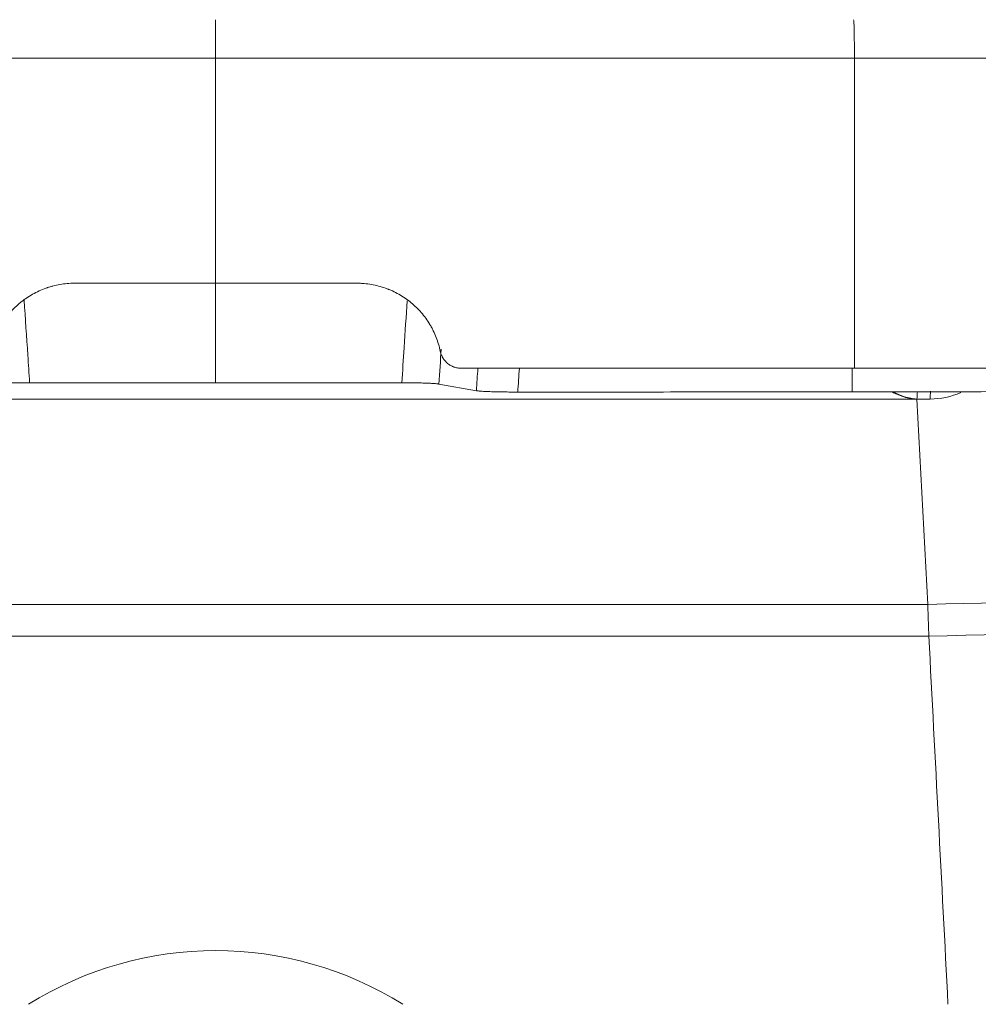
# Model space of a CAD drawing. Header units: millimetres. Extents: x -8 to 594, y 0 to 420.
# Tile 210 of 249: x 475 to 487, y 116 to 127. Entities that reach past the tile are written whole.
import ezdxf

# ---------------------------------------------------------------- set-up
doc = ezdxf.new("R2010")
doc.units = ezdxf.units.MM
doc.layers.add('1', color=7, linetype='Continuous', true_color=0xffffff)
doc.styles.add('Calibri', font='txt')
doc.dimstyles.get("Standard").update_dxf_attribs({"dimtxt": 0.18, "dimasz": 0.18, "dimexe": 0.18, "dimexo": 0.0625, "dimgap": 0.09, "dimtad": 0, "dimtih": 1, "dimtoh": 1, "dimdec": 4, "dimzin": 0, "dimdsep": 46, "dimtxsty": 'Standard', "dimcen": 0.09, "dimadec": 0, "dimazin": 0, "dimtfac": 1, "dimtdec": 4, "dimtofl": 0, "dimtmove": 0, "dimatfit": 3, "dimfxl": 0, "dimtolj": 1, "dimtzin": 0, "dimarcsym": 0})

# ---------------------------------------------------------------- blocks, each defined once
blk = doc.blocks.new('_U3')
at = {"layer": '1', "color": 18, "lineweight": 13}
for p, q in [((461.141, 119.783), (461.141, 87.858)), ((494.16, 119.783), (494.16, 87.858)), ((452.391, 89.858), (465.644, 89.858)), ((502.91, 89.858), (489.657, 89.858))]:
    blk.add_line(p, q, dxfattribs=at)
at = {"layer": '1', "color": 18}
for points in [[(461.141, 89.858), (457.641, 88.92), (457.641, 90.796)], [(494.16, 89.858), (497.66, 90.796), (497.66, 88.92)]]:
    blk.add_solid(points, dxfattribs=at)
at = {"layer": '1', "color": 18, "linetype": 'Continuous', "lineweight": 13, "char_height": 3.5, "attachment_point": 7, "line_spacing_factor": 1.399613, "style": 'Calibri'}
for s, insert in [('\\fCalibri|b0|i0;\\W1.0000;0.7', (467.33, 86.861)), ('\\fCalibri|b0|i0;\\W1.0000;CTRS', (477.48, 86.861)), ('\\fCalibri|b0|i0;\\W1.0000;AFT TIE DOWNS', (460.134, 79.816))]:
    blk.add_mtext(s, dxfattribs=dict(at, insert=insert))
blk = doc.blocks.new('_U4')
at = {"layer": '1', "color": 18, "lineweight": 13}
for p, q in [((441.596, 117.449), (441.596, 177.888)), ((513.705, 117.449), (513.705, 177.888)), ((441.596, 175.888), (471.215, 175.888)), ((513.705, 175.888), (483.668, 175.888))]:
    blk.add_line(p, q, dxfattribs=at)
at = {"layer": '1', "color": 18}
for points in [[(441.596, 175.888), (445.096, 176.826), (445.096, 174.951)], [(513.705, 175.888), (510.205, 174.951), (510.205, 176.826)]]:
    blk.add_solid(points, dxfattribs=at)
at = {"layer": '1', "color": 18, "linetype": 'Continuous', "lineweight": 13, "char_height": 3.5, "attachment_point": 7, "line_spacing_factor": 1.399613, "style": 'Calibri'}
for s, insert in [('\\fCalibri|b0|i0;\\W1.0000;1.44', (472.901, 172.905)), ('\\fCalibri|b0|i0;\\W1.0000;DEFLATED TUBE WIDTH', (451.417, 165.895))]:
    blk.add_mtext(s, dxfattribs=dict(at, insert=insert))

msp = doc.modelspace()

# ---------------------------------------------------------------- linework, layer by layer
at = {"layer": '1', "color": 155, "linetype": 'Continuous', "lineweight": 18}
for p, q in [((480.275, 122.808), (480.716, 122.73)), ((485.896, 122.632), (486.023, 120.216))]:
    msp.add_line(p, q, dxfattribs=at)
at = {"layer": '1', "color": 155, "linetype": 'Continuous', "lineweight": 13}
for p in [(469.405, 122.632), (486.05, 122.632)]:
    msp.add_line(p, (485.896, 122.632), dxfattribs=at)
msp.add_arc((486.05, 123.532), 0.9, 270, 293.8152, dxfattribs=at)
at = {"layer": '1', "color": 155, "linetype": 'Continuous', "lineweight": 18}
msp.add_arc((477.65, 111.994), 4.15, 57.9713, 122.0287, dxfattribs=at)
at = {"layer": '1', "color": 155, "linetype": 'Continuous', "lineweight": 13}
msp.add_ellipse((486.125, 122.494), major_axis=(0, 0.5), ratio=0.156434, start_param=1.095512, end_param=1.291544, dxfattribs=at)
at = {"layer": '1', "color": 155, "linetype": 'Continuous', "lineweight": 18}
for points, knots in [([(477.65, 127.094), (477.65, 127.094), (477.65, 127.093), (477.65, 127.09), (477.65, 127.086), (477.65, 127.079), (477.65, 127.073), (477.65, 127.07), (477.65, 127.067), (477.65, 127.066), (477.65, 127.063), (477.65, 127.062), (477.65, 127.055), (477.65, 127.048), (477.65, 127.035), (477.65, 127.027), (477.65, 127.011), (477.65, 127.003), (477.65, 126.991), (477.65, 126.989), (477.65, 126.985), (477.65, 126.984), (477.65, 126.981), (477.65, 126.975), (477.65, 126.969), (477.65, 126.954), (477.65, 126.932), (477.65, 126.908), (477.65, 126.89), (477.65, 126.884), (477.65, 126.874), (477.65, 126.871), (477.65, 126.865), (477.65, 126.862), (477.65, 126.845), (477.65, 126.832), (477.65, 126.804), (477.65, 126.776), (477.65, 126.747), (477.65, 126.725), (477.65, 126.718), (477.65, 126.706), (477.65, 126.703), (477.65, 126.695), (477.65, 126.691), (477.65, 126.672), (477.65, 126.657), (477.65, 126.642)], [0, 0, 0, 0, 0.060029, 0.060029, 0.122693, 0.185358, 0.185358, 0.216691, 0.216691, 0.232357, 0.232357, 0.248023, 0.248023, 0.310688, 0.310688, 0.373352, 0.373352, 0.436017, 0.436017, 0.451683, 0.451683, 0.459516, 0.459516, 0.46735, 0.498682, 0.498682, 0.561347, 0.624011, 0.624011, 0.655344, 0.655344, 0.67101, 0.67101, 0.686676, 0.686676, 0.749341, 0.749341, 0.812006, 0.87467, 0.87467, 0.906003, 0.906003, 0.921669, 0.921669, 0.937335, 0.937335, 1, 1, 1, 1]), ([(477.65, 126.642), (477.65, 125.961), (477.65, 125.28), (477.65, 124.397), (477.65, 124.195), (477.65, 123.994)], [0, 0, 0, 0, 0.771498, 0.771498, 1, 1, 1, 1]), ([(475.99, 123.994), (475.961, 123.994), (475.932, 123.993), (475.875, 123.988), (475.819, 123.98), (475.763, 123.968), (475.722, 123.957), (475.708, 123.953), (475.687, 123.947), (475.677, 123.944), (475.667, 123.94), (475.66, 123.938), (475.657, 123.937), (475.626, 123.926), (475.6, 123.915), (475.548, 123.891), (475.497, 123.866), (475.449, 123.835), (475.414, 123.811), (475.402, 123.803), (475.385, 123.79), (475.379, 123.786), (475.37, 123.779), (475.368, 123.777), (475.362, 123.772), (475.337, 123.752), (475.313, 123.731), (475.272, 123.691), (475.233, 123.65), (475.198, 123.605), (475.173, 123.571), (475.164, 123.559), (475.153, 123.541), (475.149, 123.535), (475.143, 123.526), (475.141, 123.523), (475.137, 123.517), (475.12, 123.489), (475.105, 123.461), (475.08, 123.41), (475.057, 123.358), (475.039, 123.304), (475.026, 123.263), (475.023, 123.25), (475.018, 123.229), (475.016, 123.222), (475.013, 123.208), (475.011, 123.201), (475.01, 123.194)], [0, 0, 0, 0, 0.0625, 0.0625, 0.125, 0.1875, 0.1875, 0.21875, 0.21875, 0.234375, 0.242187, 0.242187, 0.25, 0.25, 0.3125, 0.3125, 0.375, 0.4375, 0.4375, 0.46875, 0.46875, 0.484375, 0.484375, 0.492187, 0.492187, 0.5, 0.5625, 0.5625, 0.625, 0.6875, 0.6875, 0.71875, 0.71875, 0.734375, 0.734375, 0.742187, 0.742187, 0.75, 0.8125, 0.8125, 0.875, 0.9375, 0.9375, 0.96875, 0.96875, 0.984375, 0.984375, 1, 1, 1, 1]), ([(477.65, 123.994), (477.512, 123.994), (477.374, 123.994), (477.097, 123.994), (476.958, 123.994), (476.543, 123.994), (476.266, 123.994), (475.99, 123.994)], [0, 0, 0, 0, 0.25, 0.25, 0.5, 0.5, 1, 1, 1, 1]), ([(479.311, 123.994), (479.035, 123.994), (478.758, 123.994), (478.343, 123.994), (478.204, 123.994), (477.927, 123.994), (477.789, 123.994), (477.65, 123.994)], [0, 0, 0, 0, 0.5, 0.5, 0.75, 0.75, 1, 1, 1, 1]), ([(480.291, 123.194), (480.285, 123.222), (480.279, 123.249), (480.262, 123.304), (480.253, 123.331), (480.233, 123.383), (480.221, 123.409), (480.202, 123.448), (480.196, 123.461), (480.187, 123.476), (480.186, 123.479), (480.182, 123.486), (480.18, 123.489), (480.175, 123.498), (480.171, 123.504), (480.153, 123.535), (480.137, 123.559), (480.104, 123.605), (480.086, 123.627), (480.049, 123.67), (480.029, 123.691), (479.999, 123.72), (479.988, 123.73), (479.975, 123.742), (479.972, 123.745), (479.967, 123.749), (479.958, 123.756), (479.95, 123.763), (479.922, 123.786), (479.9, 123.803), (479.853, 123.835), (479.828, 123.85), (479.779, 123.878), (479.754, 123.891), (479.715, 123.909), (479.701, 123.915), (479.685, 123.921), (479.681, 123.923), (479.675, 123.925), (479.665, 123.929), (479.654, 123.933), (479.621, 123.945), (479.593, 123.954), (479.538, 123.968), (479.511, 123.974), (479.455, 123.984), (479.426, 123.988), (479.391, 123.991), (479.383, 123.991), (479.369, 123.992), (479.362, 123.993), (479.34, 123.993), (479.326, 123.994), (479.311, 123.994)], [0, 0, 0, 0, 0.0625, 0.0625, 0.125, 0.125, 0.1875, 0.1875, 0.21875, 0.21875, 0.226562, 0.226562, 0.234375, 0.234375, 0.25, 0.25, 0.3125, 0.3125, 0.375, 0.375, 0.4375, 0.4375, 0.46875, 0.46875, 0.476562, 0.476562, 0.484375, 0.5, 0.5, 0.5625, 0.5625, 0.625, 0.625, 0.6875, 0.6875, 0.71875, 0.71875, 0.726562, 0.726562, 0.734375, 0.75, 0.75, 0.8125, 0.8125, 0.875, 0.875, 0.9375, 0.9375, 0.953125, 0.953125, 0.96875, 0.96875, 1, 1, 1, 1]), ([(480.291, 123.194), (480.293, 123.187), (480.294, 123.18), (480.298, 123.166), (480.303, 123.153), (480.309, 123.14), (480.313, 123.13), (480.316, 123.125), (480.318, 123.121), (480.32, 123.118), (480.321, 123.116), (480.326, 123.108), (480.334, 123.096), (480.347, 123.08), (480.357, 123.069), (480.364, 123.062), (480.368, 123.058), (480.372, 123.055), (480.375, 123.053), (480.376, 123.051), (480.383, 123.046), (480.395, 123.037), (480.413, 123.026), (480.426, 123.019), (480.435, 123.015), (480.44, 123.013), (480.445, 123.011), (480.449, 123.01), (480.45, 123.009), (480.459, 123.006), (480.466, 123.004), (480.48, 123), (480.493, 122.997), (480.508, 122.995), (480.522, 122.994), (480.529, 122.994), (480.536, 122.994)], [0, 0, 0, 0, 0.0625, 0.0625, 0.125, 0.1875, 0.1875, 0.21875, 0.234375, 0.234375, 0.25, 0.25, 0.3125, 0.375, 0.4375, 0.4375, 0.46875, 0.484375, 0.484375, 0.5, 0.5, 0.5625, 0.625, 0.6875, 0.6875, 0.71875, 0.734375, 0.734375, 0.75, 0.75, 0.8125, 0.8125, 0.875, 0.9375, 0.9375, 1, 1, 1, 1]), ([(485.161, 122.994), (484.39, 122.994), (483.619, 122.994), (482.463, 122.994), (482.078, 122.994), (481.307, 122.994), (480.922, 122.994), (480.536, 122.994)], [0, 0, 0, 0, 0.5, 0.5, 0.75, 0.75, 1, 1, 1, 1]), ([(485.161, 122.994), (485.649, 122.994), (486.623, 122.994), (487.596, 122.994), (488.567, 122.994), (489.052, 122.994), (489.78, 122.994), (490.022, 122.994), (490.385, 122.994), (490.567, 122.994), (490.748, 122.994), (490.869, 122.994), (490.93, 122.994), (491.474, 122.994), (491.957, 122.994), (492.92, 122.994), (493.4, 122.994), (494.358, 122.994), (494.836, 122.994), (495.79, 122.994), (496.265, 122.994), (496.74, 122.994)], [0, 0, 0, 0, 0.125, 0.25, 0.25, 0.375, 0.375, 0.4375, 0.4375, 0.46875, 0.484375, 0.484375, 0.5, 0.5, 0.625, 0.625, 0.75, 0.75, 0.875, 0.875, 1, 1, 1, 1]), ([(475.026, 122.808), (475.034, 122.809), (475.048, 122.811), (475.086, 122.814), (475.131, 122.817), (475.177, 122.819), (475.219, 122.82), (475.256, 122.821), (475.295, 122.822), (475.335, 122.822), (475.377, 122.823), (475.419, 122.823), (475.448, 122.823), (475.462, 122.823)], [0, 0, 0, 0, 0.131719, 0.258909, 0.381622, 0.499917, 0.570588, 0.64149, 0.712639, 0.78405, 0.855738, 0.927716, 1, 1, 1, 1]), ([(475.462, 122.823), (475.886, 122.823), (476.287, 122.823), (477.015, 122.823), (477.336, 122.823), (477.65, 122.823)], [0, 0, 0, 0, 0.5, 0.5, 1, 1, 1, 1]), ([(477.65, 122.823), (477.965, 122.823), (478.286, 122.823), (479.014, 122.823), (479.415, 122.823), (479.839, 122.823)], [0, 0, 0, 0, 0.5, 0.5, 1, 1, 1, 1]), ([(479.839, 122.823), (479.864, 122.823), (479.914, 122.823), (479.987, 122.822), (480.055, 122.821), (480.108, 122.819), (480.147, 122.818), (480.176, 122.817), (480.202, 122.815), (480.225, 122.814), (480.246, 122.812), (480.263, 122.81), (480.271, 122.809), (480.275, 122.808)], [0, 0, 0, 0, 0.126275, 0.25165, 0.376203, 0.500014, 0.567078, 0.635578, 0.705525, 0.77693, 0.849805, 0.924158, 1, 1, 1, 1]), ([(485.135, 122.716), (485.303, 122.716), (485.641, 122.717), (486.147, 122.717), (486.653, 122.718), (487.159, 122.72), (487.666, 122.721), (488.173, 122.723), (488.68, 122.724), (489.187, 122.726), (489.694, 122.729), (490.201, 122.731), (490.707, 122.734), (491.214, 122.737), (491.72, 122.74), (492.226, 122.743), (492.732, 122.747), (493.237, 122.751), (493.742, 122.755), (494.247, 122.759), (494.751, 122.763), (495.254, 122.768), (495.756, 122.773), (496.258, 122.778), (496.592, 122.781), (496.759, 122.783)], [0, 0, 0, 0, 0.043054, 0.086149, 0.129284, 0.172459, 0.215674, 0.258928, 0.30222, 0.345552, 0.388922, 0.432331, 0.475778, 0.519262, 0.562783, 0.606342, 0.649938, 0.69357, 0.737239, 0.780944, 0.824684, 0.86846, 0.912272, 0.956119, 1, 1, 1, 1]), ([(480.716, 122.73), (480.72, 122.729), (480.729, 122.728), (480.748, 122.726), (480.771, 122.724), (480.797, 122.722), (480.826, 122.721), (480.858, 122.719), (480.902, 122.718), (480.961, 122.716), (481.037, 122.715), (481.118, 122.714), (481.174, 122.713), (481.202, 122.713)], [0, 0, 0, 0, 0.07586, 0.150227, 0.223111, 0.294522, 0.364469, 0.432965, 0.500021, 0.623801, 0.748337, 0.873711, 1, 1, 1, 1]), ([(481.202, 122.713), (481.636, 122.714), (482.509, 122.714), (483.82, 122.715), (484.698, 122.716), (485.135, 122.716)], [0, 0, 0, 0, 0.330775, 0.666433, 1, 1, 1, 1]), ([(485.608, 122.713), (485.625, 122.704), (485.668, 122.683), (485.738, 122.656), (485.818, 122.635), (485.87, 122.633), (485.896, 122.632)], [0, 0, 0, 0, 0.189215, 0.477173, 0.745798, 1, 1, 1, 1]), ([(486.023, 120.216), (486.024, 120.185), (486.026, 120.121), (486.029, 120.028), (486.033, 119.934), (486.035, 119.873), (486.036, 119.842)], [0, 0, 0, 0, 0.246797, 0.495728, 0.746795, 1, 1, 1, 1])]:
    msp.add_open_spline(points, degree=3, knots=knots, dxfattribs=at)
at = {"layer": '1', "color": 155, "linetype": 'Continuous', "lineweight": 13}
for points, knots in [([(485.15, 127.094), (485.153, 127.094), (485.156, 127.046), (485.159, 126.881), (485.161, 126.764), (485.161, 126.642)], [0, 0, 0, 0, 0.5, 0.5, 1, 1, 1, 1]), ([(477.65, 126.642), (477.494, 126.642), (477.337, 126.642), (477.025, 126.642), (476.868, 126.642), (476.399, 126.642), (476.086, 126.642), (475.147, 126.642), (474.521, 126.642), (473.582, 126.642), (473.269, 126.642), (472.643, 126.642), (472.33, 126.642), (471.704, 126.642), (471.392, 126.642), (470.766, 126.642), (470.453, 126.642), (470.14, 126.642)], [0, 0, 0, 0, 0.0625, 0.0625, 0.125, 0.125, 0.25, 0.25, 0.5, 0.5, 0.625, 0.625, 0.75, 0.75, 0.875, 0.875, 1, 1, 1, 1]), ([(485.161, 126.642), (484.848, 126.642), (484.535, 126.642), (483.909, 126.642), (483.596, 126.642), (482.971, 126.642), (482.658, 126.642), (482.032, 126.642), (481.719, 126.642), (480.78, 126.642), (480.154, 126.642), (479.215, 126.642), (478.902, 126.642), (478.433, 126.642), (478.276, 126.642), (477.963, 126.642), (477.807, 126.642), (477.65, 126.642)], [0, 0, 0, 0, 0.125, 0.125, 0.25, 0.25, 0.375, 0.375, 0.5, 0.5, 0.75, 0.75, 0.875, 0.875, 0.9375, 0.9375, 1, 1, 1, 1]), ([(496.631, 126.655), (496.162, 126.654), (495.692, 126.653), (494.75, 126.651), (494.277, 126.65), (493.329, 126.649), (492.854, 126.648), (491.901, 126.646), (491.424, 126.646), (490.705, 126.645), (490.465, 126.644), (490.165, 126.644), (490.105, 126.644), (489.985, 126.644), (489.805, 126.644), (489.624, 126.644), (489.023, 126.643), (488.542, 126.643), (487.578, 126.642), (487.095, 126.642), (486.491, 126.642), (486.37, 126.642), (486.189, 126.642), (486.128, 126.642), (486.007, 126.642), (485.947, 126.642), (485.645, 126.642), (485.403, 126.642), (485.161, 126.642)], [0, 0, 0, 0, 0.125, 0.125, 0.25, 0.25, 0.375, 0.375, 0.5, 0.5, 0.5625, 0.5625, 0.578125, 0.578125, 0.59375, 0.625, 0.625, 0.75, 0.75, 0.875, 0.875, 0.90625, 0.90625, 0.921875, 0.921875, 0.9375, 0.9375, 1, 1, 1, 1]), ([(475.398, 123.794), (475.412, 123.578), (475.427, 123.363), (475.448, 123.039), (475.455, 122.931), (475.462, 122.823)], [0, 0, 0, 0, 0.665578, 0.665578, 1, 1, 1, 1]), ([(479.839, 122.823), (479.848, 122.96), (479.857, 123.097), (479.866, 123.236), (479.866, 123.237), (479.878, 123.421), (479.89, 123.604), (479.902, 123.788)], [0, 0, 0, 0, 0.426516, 0.426516, 0.430267, 0.430267, 1, 1, 1, 1]), ([(486.023, 120.216), (488.275, 120.27), (490.528, 120.325), (495.033, 120.441), (497.286, 120.5), (499.539, 120.562)], [0, 0, 0, 0, 0.5, 0.5, 1, 1, 1, 1]), ([(499.931, 120.223), (497.615, 120.155), (495.299, 120.089), (490.667, 119.963), (488.351, 119.902), (486.036, 119.842)], [0, 0, 0, 0, 0.5, 0.5, 1, 1, 1, 1])]:
    msp.add_open_spline(points, degree=3, knots=knots, dxfattribs=at)
for points in [[(485.161, 126.642), (485.161, 125.426), (485.161, 124.21), (485.161, 122.994)], [(480.302, 123.219), (480.293, 123.082), (480.284, 122.945), (480.275, 122.808)], [(480.716, 122.73), (480.722, 122.818), (480.727, 122.906), (480.733, 122.994)], [(481.221, 122.994), (481.215, 122.9), (481.208, 122.807), (481.202, 122.713)], [(485.135, 122.994), (485.135, 122.901), (485.135, 122.809), (485.135, 122.716)], [(486.023, 120.216), (480.441, 120.216), (474.86, 120.216), (469.278, 120.216)], [(469.265, 119.842), (474.855, 119.842), (480.446, 119.842), (486.036, 119.842)]]:
    msp.add_open_spline(points, degree=3, dxfattribs=at)
at = {"layer": '1', "color": 155, "linetype": 'Continuous', "lineweight": 18}
for points in [[(477.65, 122.823), (477.65, 123.213), (477.65, 123.603), (477.65, 123.994)], [(485.896, 122.632), (485.796, 122.636), (485.704, 122.67), (485.616, 122.716)], [(485.901, 122.72), (485.899, 122.692), (485.897, 122.662), (485.896, 122.632)], [(486.036, 119.842), (486.111, 118.399), (486.186, 116.956), (486.261, 115.512)]]:
    msp.add_open_spline(points, degree=3, dxfattribs=at)

# ---------------------------------------------------------------- dimensions: what is measured, and where the dimension line sits
at = {"layer": '1', "color": 18, "linetype": 'Continuous', "lineweight": 13}
for base, p1, p2, text, override, picture, middle in [((513.705, 175.888), (441.596, 117.449), (513.705, 117.449), ' <> \\P\\fCalibri|b0|i0;\\C18;{\\H1.00x;\\fCalibri|b0|i0;DEFLATED TUBE WIDTH\\fCalibri|b0|i0;}\\C18;', {"dimtxt": 3.5, "dimasz": 3.5, "dimexe": 2, "dimexo": 0, "dimgap": 1.5, "dimtih": 0, "dimtoh": 0, "dimdec": 2, "dimlfac": 0.02, "dimdsep": 46, "dimlunit": 2, "dimtxsty": 'Calibri', "dimsah": 1, "dimse1": 0, "dimse2": 0, "dimsd1": 0, "dimsd2": 0, "dimclrd": 18, "dimclre": 18, "dimclrt": 18, "dimtol": 0, "dimtm": -0.1, "dimtfac": 1, "dimtdec": 2, "dimtofl": 1, "dimtmove": 0, "dimlwd": 13, "dimlwe": 13}, '_U4', (477.442, 175.888)), ((494.16, 89.858), (461.141, 121.283), (494.16, 121.283), ' <> \\fCalibri|b0|i0;\\C18;{\\H1.00x;\\fCalibri|b0|i0;CTRS\\fCalibri|b0|i0;}\\C18;\\P\\fCalibri|b0|i0;\\C18;{\\H1.00x;\\fCalibri|b0|i0;AFT TIE DOWNS\\fCalibri|b0|i0;}\\C18;', {"dimtxt": 3.5, "dimasz": 3.5, "dimexe": 2, "dimexo": 0, "dimgap": 1.5, "dimtih": 0, "dimtoh": 0, "dimdec": 1, "dimlfac": 0.02, "dimdsep": 46, "dimlunit": 2, "dimtxsty": 'Calibri', "dimsah": 1, "dimse1": 0, "dimse2": 0, "dimsd1": 0, "dimsd2": 0, "dimclrd": 18, "dimclre": 18, "dimclrt": 18, "dimtol": 0, "dimtm": -0.1, "dimtfac": 1, "dimtdec": 2, "dimtofl": 1, "dimtmove": 0, "dimlwd": 13, "dimlwe": 13}, '_U3', (477.65, 89.858))]:
    dim = msp.add_linear_dim(base=base, p1=p1, p2=p2, text=text, dimstyle='Standard', override=override, dxfattribs=at)
    dim.commit()
    dim.dimension.update_dxf_attribs({"geometry": picture, "text_midpoint": middle, "dimtype": 160})

doc.saveas('drawing.dxf')
